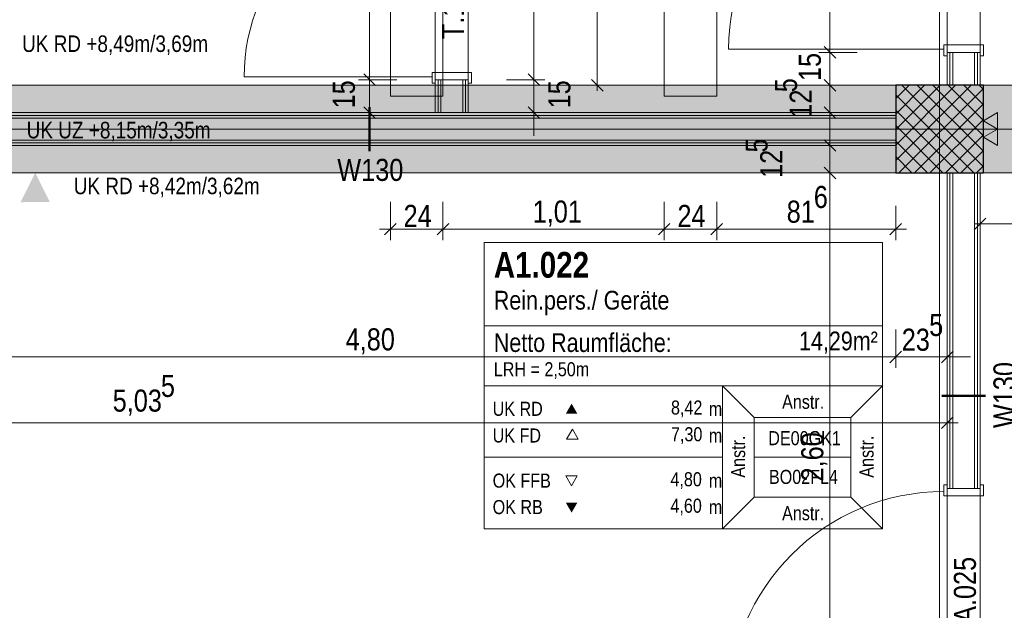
# Model space of a CAD drawing. Extents: x -620 to 3480, y 62 to 1107.
# Tile 56 of 244: x -413 to -324, y 557 to 611. Entities that reach past the tile are written whole.
import ezdxf
from ezdxf.lldxf.tags import DXFTag

# ---------------------------------------------------------------- set-up
doc = ezdxf.new("R2010")
doc.units = 0
doc.layers.get('0').update_dxf_attribs({"lineweight": 35})
for name, color, linetype, lineweight, true_color in [('00 -Bauelemente -Dämmung innen', 7, 'Continuous', 9, 0xff7fe6), ('00 -Bauelemente -Gipskarton', 7, 'Continuous', 9, 0xff7fe6), ('00_Beschriftung UZ', 3, 'Continuous', 13, 0x00ff00), ('30 -33 Aussenwände- 3 Aussenstützen', 7, 'Continuous', 50, 0x0000dd), ('30 -34 Innenwände- 2 nichttragend', 7, 'Continuous', 18, 0xff7fe6), ('30 -34 Innenwände- 4 Türen_Fenster', 9, 'Continuous', 15, 0x808080), ('30 -35 Decken- 1 Konstruktion-Träger- Stahlbeton', 7, 'grob-A06G9GKW8I', 13, 0x33aa00), ('70 -72 Beschriftung- 2 Beschriftung Bauteile', 7, 'Continuous', 9, 0x9999ff), ('70 -75 Raumstempel- 1 Raumstempel', 1, 'Continuous', 50, 0xff0000), ('70 -76 Bemaßung- 2 Allgemein', 9, 'Continuous', 5, 0x808080)]:
    doc.layers.add(name, color=color, linetype=linetype, lineweight=lineweight, true_color=true_color)
for name, color, linetype, lineweight in [('30 -35 Decken- 1 Konstruktion-Träger- Stahl Hohlprofil', 7, 'grob-A06G9GKW8I', 9), ('70 -71 Achsen- 1 Gebäudeachsen', 7, 'STRICHPUNKT2-A06G9GKV8I', 18), ('70 -75 Raumstempel- 3 Wandstempel', 7, 'Continuous', 50), ('Keine', 7, 'Continuous', 9)]:
    doc.layers.add(name, color=color, linetype=linetype, lineweight=lineweight)
doc.layers.add('iwb_Schraffur_Unterzug', color=7, linetype='Continuous', lineweight=5, true_color=0xffffcc, plot=False)
doc.styles.get("Standard").update_dxf_attribs({"font": 'ARIALN.TTF'})
tags = doc.linetypes.add('grob-A06G9GKW8I', pattern=[14, 3, -8, 3]).pattern_tags.tags
tags[8:9] = [DXFTag(74, 4), DXFTag(75, 0), DXFTag(340, '0'), DXFTag(46, 0.0), DXFTag(50, 0.0), DXFTag(44, 0.0), DXFTag(45, 0.0)]
tags[6:7] = [DXFTag(74, 4), DXFTag(75, 0), DXFTag(340, '0'), DXFTag(46, 0.0), DXFTag(50, 0.0), DXFTag(44, 0.0), DXFTag(45, 0.0)]
tags[4:5] = [DXFTag(74, 4), DXFTag(75, 0), DXFTag(340, '0'), DXFTag(46, 0.0), DXFTag(50, 0.0), DXFTag(44, 0.0), DXFTag(45, 0.0)]
tags = doc.linetypes.add('STRICHPUNKT2-A06G9GKV8I', pattern=[12.7, 6.35, -3.175, 0, -3.175]).pattern_tags.tags
tags[10:11] = [DXFTag(74, 4), DXFTag(75, 0), DXFTag(340, '0'), DXFTag(46, 0.0), DXFTag(50, 0.0), DXFTag(44, 0.0), DXFTag(45, 0.0)]
tags[8:9] = [DXFTag(74, 4), DXFTag(75, 0), DXFTag(340, '0'), DXFTag(46, 0.0), DXFTag(50, 0.0), DXFTag(44, 0.0), DXFTag(45, 0.0)]
tags[6:7] = [DXFTag(74, 4), DXFTag(75, 0), DXFTag(340, '0'), DXFTag(46, 0.0), DXFTag(50, 0.0), DXFTag(44, 0.0), DXFTag(45, 0.0)]
tags[4:5] = [DXFTag(74, 4), DXFTag(75, 0), DXFTag(340, '0'), DXFTag(46, 0.0), DXFTag(50, 0.0), DXFTag(44, 0.0), DXFTag(45, 0.0)]

# ---------------------------------------------------------------- blocks, each defined once
blk = doc.blocks.new('Referenz-A06G9GKX8I')
at = {"layer": '00 -Bauelemente -Dämmung innen', "color": 0, "linetype": 'Continuous', "ltscale": 0.13}
for p, q in [((-328.313, 607.957), (-328.313, 604.957)), ((-326.313, 607.957), (-326.313, 604.957)), ((-375.013, 605.457), (-375.013, 602.457)), ((-373.013, 605.457), (-373.013, 602.457)), ((-429.513, 601.957), (-333.513, 601.957)), ((-429.513, 599.957), (-333.513, 599.957)), ((-328.313, 596.957), (-328.313, 568.157)), ((-326.313, 596.957), (-326.313, 568.157))]:
    blk.add_line(p, q, dxfattribs=at)
at = {"layer": '00 -Bauelemente -Gipskarton', "color": 0, "linetype": 'Continuous', "ltscale": 0.13}
for p, q in [((-328.813, 607.957), (-328.813, 604.957)), ((-328.563, 607.957), (-328.563, 604.957)), ((-328.313, 607.957), (-328.313, 604.957)), ((-326.313, 607.957), (-326.313, 604.957)), ((-326.063, 607.957), (-326.063, 604.957)), ((-325.813, 607.957), (-325.813, 604.957)), ((-375.513, 605.457), (-375.513, 602.457)), ((-375.263, 605.457), (-375.263, 602.457)), ((-375.013, 605.457), (-375.013, 602.457)), ((-373.013, 605.457), (-373.013, 602.457)), ((-372.763, 605.457), (-372.763, 602.457)), ((-372.513, 605.457), (-372.513, 602.457)), ((-429.513, 602.457), (-333.513, 602.457)), ((-429.513, 602.207), (-333.513, 602.207)), ((-429.513, 601.957), (-333.513, 601.957)), ((-429.513, 599.957), (-333.513, 599.957)), ((-429.513, 599.707), (-333.513, 599.707)), ((-429.513, 599.457), (-333.513, 599.457)), ((-328.813, 596.957), (-328.813, 568.157)), ((-328.563, 596.957), (-328.563, 568.157)), ((-328.313, 596.957), (-328.313, 568.157)), ((-326.313, 596.957), (-326.313, 568.157)), ((-326.063, 596.957), (-326.063, 568.157)), ((-325.813, 596.957), (-325.813, 568.157))]:
    blk.add_line(p, q, dxfattribs=at)
at = {"layer": '00_Beschriftung UZ', "color": 0, "linetype": 'Continuous', "lineweight": 0, "ltscale": 0.13}
blk.add_solid([(-413.345, 594.287), (-412.013, 596.957), (-410.675, 594.288)], dxfattribs=at)
at = {"layer": '30 -33 Aussenwände- 3 Aussenstützen', "color": 0, "lineweight": 9}
for p, q in [((-333.513, 603.738), (-332.294, 604.957)), ((-333.513, 602.324), (-330.88, 604.957)), ((-333.513, 600.909), (-329.466, 604.957)), ((-333.513, 599.495), (-328.051, 604.957)), ((-333.513, 598.081), (-326.637, 604.957)), ((-333.223, 596.957), (-325.513, 604.667)), ((-332.958, 604.957), (-325.513, 597.513)), ((-331.543, 604.957), (-325.513, 598.927)), ((-330.129, 604.957), (-325.513, 600.341)), ((-328.715, 604.957), (-325.513, 601.755)), ((-327.301, 604.957), (-325.513, 603.17)), ((-325.887, 604.957), (-325.513, 604.584)), ((-333.513, 604.098), (-326.372, 596.957)), ((-331.809, 596.957), (-325.513, 603.253)), ((-333.513, 602.684), (-327.786, 596.957)), ((-330.394, 596.957), (-325.513, 601.838)), ((-329.513, 601.957), (-329.513, 599.957)), ((-333.513, 601.27), (-329.2, 596.957)), ((-330.513, 600.957), (-328.513, 600.957)), ((-328.98, 596.957), (-325.513, 600.424)), ((-333.513, 599.856), (-330.615, 596.957)), ((-333.513, 598.442), (-332.029, 596.957)), ((-327.566, 596.957), (-325.513, 599.01)), ((-326.152, 596.957), (-325.513, 597.596)), ((-333.513, 597.027), (-333.443, 596.957))]:
    blk.add_line(p, q, dxfattribs=at)
at = {"layer": '30 -33 Aussenwände- 3 Aussenstützen', "color": 0, "linetype": 'Continuous', "lineweight": -2, "ltscale": 0.25}
for p, q in [((-325.513, 604.957), (-333.513, 604.957)), ((-333.513, 604.957), (-333.513, 596.957)), ((-325.513, 596.957), (-325.513, 604.957)), ((-333.513, 596.957), (-325.513, 596.957))]:
    blk.add_line(p, q, dxfattribs=at)
at = {"layer": '30 -34 Innenwände- 2 nichttragend', "color": 0, "linetype": 'Continuous', "ltscale": 0.18}
for p, q in [((-328.813, 607.957), (-328.813, 604.957)), ((-328.813, 607.957), (-328.813, 607.637)), ((-325.813, 607.957), (-325.813, 604.957)), ((-325.813, 607.957), (-325.813, 607.637)), ((-375.513, 605.457), (-375.513, 602.457)), ((-375.513, 605.457), (-375.513, 605.137)), ((-372.513, 605.457), (-372.513, 605.137)), ((-372.513, 605.457), (-372.513, 602.457)), ((-328.813, 604.957), (-325.813, 604.957)), ((-429.513, 602.457), (-375.513, 602.457)), ((-372.513, 602.457), (-333.513, 602.457)), ((-333.513, 599.457), (-333.513, 602.457)), ((-429.513, 599.457), (-333.513, 599.457)), ((-328.813, 596.957), (-325.813, 596.957)), ((-328.813, 596.957), (-328.813, 568.157)), ((-325.813, 596.957), (-325.813, 568.157)), ((-328.813, 568.157), (-328.813, 568.477)), ((-325.813, 568.157), (-325.813, 568.477))]:
    blk.add_line(p, q, dxfattribs=at)
at = {"layer": '30 -34 Innenwände- 4 Türen_Fenster', "color": 0, "linetype": 'grob-A06G9GKW8I', "ltscale": 0.15}
for p, q in [((-328.813, 628.157), (-328.813, 607.957)), ((-325.813, 628.157), (-325.813, 607.957)), ((-375.513, 623.157), (-375.513, 605.457)), ((-372.513, 623.157), (-372.513, 605.457)), ((-329.113, 608.237), (-348.753, 608.237)), ((-375.813, 605.737), (-392.953, 605.737)), ((-328.813, 568.157), (-328.813, 547.957)), ((-325.813, 568.157), (-325.813, 547.957))]:
    blk.add_line(p, q, dxfattribs=at)
at = {"layer": '30 -34 Innenwände- 4 Türen_Fenster', "color": 0}
for p, q in [((-329.113, 608.237), (-329.113, 608.637)), ((-329.113, 608.637), (-325.513, 608.637)), ((-329.113, 607.637), (-329.113, 608.237)), ((-325.513, 608.637), (-325.513, 607.637)), ((-328.813, 607.637), (-329.113, 607.637)), ((-325.813, 607.957), (-328.813, 607.957)), ((-328.813, 607.957), (-328.813, 607.637)), ((-325.813, 607.637), (-325.813, 607.957)), ((-325.513, 607.637), (-325.813, 607.637)), ((-375.813, 605.737), (-375.813, 606.137)), ((-375.813, 606.137), (-372.213, 606.137)), ((-375.813, 605.137), (-375.813, 605.737)), ((-372.513, 605.457), (-375.513, 605.457)), ((-375.513, 605.457), (-375.513, 605.137)), ((-372.513, 605.137), (-372.513, 605.457)), ((-372.213, 606.137), (-372.213, 605.137)), ((-375.513, 605.137), (-375.813, 605.137)), ((-372.213, 605.137), (-372.513, 605.137)), ((-328.813, 568.477), (-329.113, 568.477)), ((-329.113, 568.477), (-329.113, 567.877)), ((-329.113, 567.877), (-329.113, 567.477)), ((-328.813, 568.157), (-328.813, 568.477)), ((-325.813, 568.157), (-328.813, 568.157)), ((-325.513, 568.477), (-325.813, 568.477)), ((-325.813, 568.477), (-325.813, 568.157)), ((-325.513, 567.477), (-325.513, 568.477)), ((-329.113, 567.477), (-325.513, 567.477))]:
    blk.add_line(p, q, dxfattribs=at)
at = {"layer": '30 -34 Innenwände- 4 Türen_Fenster', "color": 0, "linetype": 'grob-A06G9GKW8I', "ltscale": 0.15}
for centre, major_axis in [((-329.113, 608.237), (0, 19.64)), ((-375.813, 605.737), (0, 17.14)), ((-329.113, 548.237), (0, 19.64))]:
    blk.add_ellipse(centre, major_axis=major_axis, ratio=1, start_param=0, end_param=1.570796, dxfattribs=at)
at = {"layer": '30 -35 Decken- 1 Konstruktion-Träger- Stahl Hohlprofil', "color": 0, "linetype": 'grob-A06G9GKW8I', "ltscale": 0.13}
for p, q in [((-379.613, 603.957), (-379.613, 762.957)), ((-374.813, 762.957), (-374.813, 603.957)), ((-354.633, 603.957), (-354.633, 762.957)), ((-349.833, 762.957), (-349.833, 603.957)), ((-374.813, 603.957), (-379.613, 603.957)), ((-349.833, 603.957), (-354.633, 603.957))]:
    blk.add_line(p, q, dxfattribs=at)
at = {"layer": '30 -35 Decken- 1 Konstruktion-Träger- Stahlbeton', "color": 0}
for p, q in [((-490.513, 604.957), (-3.513, 604.957)), ((-490.513, 596.957), (-3.513, 596.957))]:
    blk.add_line(p, q, dxfattribs=at)
at = {"layer": '70 -71 Achsen- 1 Gebäudeachsen', "color": 0, "linetype": 'STRICHPUNKT2-A06G9GKV8I', "ltscale": 0.18}
for p, q in [((-329.513, 1075.897), (-329.513, 76.457)), ((-562.014, 600.957), (85.427, 600.957))]:
    blk.add_line(p, q, dxfattribs=at)
at = {"layer": '70 -72 Beschriftung- 2 Beschriftung Bauteile', "color": 0}
for p, q in [((-325.513, 601.707), (-324.214, 602.457)), ((-324.214, 602.457), (-324.214, 600.957)), ((-324.214, 600.957), (-325.513, 601.707)), ((-325.513, 600.207), (-324.214, 600.957)), ((-324.214, 600.957), (-324.214, 599.457)), ((-324.214, 599.457), (-325.513, 600.207))]:
    blk.add_line(p, q, dxfattribs=at)
at = {"layer": '70 -72 Beschriftung- 2 Beschriftung Bauteile', "color": 0, "lineweight": 0}
for points in [[(-324.214, 600.957), (-325.513, 601.707), (-324.214, 602.457)], [(-324.214, 599.457), (-325.513, 600.207), (-324.214, 600.957)]]:
    blk.add_solid(points, dxfattribs=at)
at = {"layer": '70 -75 Raumstempel- 1 Raumstempel', "color": 0, "lineweight": 9}
for p, q in [((-371.046, 590.603), (-371.046, 564.463)), ((-334.722, 590.603), (-371.046, 590.603)), ((-334.722, 564.463), (-334.722, 590.603)), ((-334.722, 583.007), (-371.046, 583.007)), ((-371.046, 577.533), (-349.317, 577.533)), ((-346.434, 574.636), (-349.317, 577.533)), ((-334.722, 577.533), (-349.317, 577.533)), ((-349.317, 577.533), (-349.317, 564.463)), ((-337.605, 574.636), (-334.722, 577.533)), ((-346.434, 567.36), (-346.434, 574.636)), ((-346.434, 574.636), (-337.605, 574.636)), ((-337.605, 567.36), (-337.605, 574.636)), ((-363.008, 573.573), (-363.532, 572.666)), ((-362.485, 572.666), (-363.008, 573.573)), ((-363.532, 572.666), (-362.485, 572.666)), ((-371.046, 570.998), (-349.317, 570.998)), ((-337.605, 570.998), (-346.434, 570.998)), ((-363.08, 568.393), (-363.603, 569.299)), ((-363.603, 569.299), (-362.557, 569.299)), ((-362.557, 569.299), (-363.08, 568.393)), ((-346.434, 567.36), (-349.317, 564.463)), ((-346.434, 567.36), (-337.605, 567.36)), ((-337.605, 567.36), (-334.722, 564.463)), ((-334.722, 564.463), (-371.046, 564.463))]:
    blk.add_line(p, q, dxfattribs=at)
at = {"layer": '70 -75 Raumstempel- 1 Raumstempel', "color": 0, "lineweight": 0}
for points in [[(-362.557, 574.988), (-363.08, 575.894), (-363.603, 574.988)], [(-362.557, 566.857), (-363.08, 565.951), (-363.603, 566.857)]]:
    blk.add_solid(points, dxfattribs=at)
at = {"layer": '70 -75 Raumstempel- 3 Wandstempel', "color": 0, "linetype": 'Continuous', "ltscale": 0.5}
for p, q in [((-381.513, 598.957), (-381.513, 602.957)), ((-325.313, 576.612), (-329.313, 576.612))]:
    blk.add_line(p, q, dxfattribs=at)
at = {"layer": '70 -76 Bemaßung- 2 Allgemein', "color": 0, "linetype": 'Continuous', "ltscale": 0.13}
for p, q in [((-360.734, 606.018), (-360.734, 651.797)), ((-339.513, 609.018), (-339.513, 627.097)), ((-381.513, 606.518), (-381.513, 622.097)), ((-366.513, 606.518), (-366.513, 622.097)), ((-339.513, 606.957), (-339.513, 609.018)), ((-339.513, 608.957), (-339.513, 606.897)), ((-381.513, 606.518), (-381.513, 607.578)), ((-366.513, 606.518), (-366.513, 607.578)), ((-337.013, 607.957), (-340.513, 607.957)), ((-337.013, 607.957), (-340.513, 607.957)), ((-381.513, 604.457), (-381.513, 606.518)), ((-381.513, 604.457), (-381.513, 606.518)), ((-366.513, 604.457), (-366.513, 606.518)), ((-366.513, 604.457), (-366.513, 606.518)), ((-339.513, 606.018), (-339.513, 607.078)), ((-339.513, 606.018), (-339.513, 606.897)), ((-379.013, 605.457), (-382.513, 605.457)), ((-379.013, 605.457), (-382.513, 605.457)), ((-381.513, 602.457), (-381.513, 605.457)), ((-369.013, 605.457), (-365.513, 605.457)), ((-369.013, 605.457), (-365.513, 605.457)), ((-366.513, 602.457), (-366.513, 605.457)), ((-360.204, 604.427), (-361.265, 605.488)), ((-360.734, 604.457), (-360.734, 606.018)), ((-339.513, 603.957), (-339.513, 606.018)), ((-339.513, 603.957), (-339.513, 606.018)), ((-358.485, 604.957), (-359.734, 604.957)), ((-337.013, 604.957), (-340.513, 604.957)), ((-337.013, 604.957), (-340.513, 604.957)), ((-339.513, 602.457), (-339.513, 604.957)), ((-381.513, 603.457), (-381.513, 601.397)), ((-366.513, 603.457), (-366.513, 601.397)), ((-339.513, 603.457), (-339.513, 601.397)), ((-379.013, 602.457), (-382.513, 602.457)), ((-369.013, 602.457), (-365.513, 602.457)), ((-337.013, 602.457), (-340.513, 602.457)), ((-381.513, 601.397), (-381.513, 600.336)), ((-366.513, 601.397), (-366.513, 600.336)), ((-339.513, 600.518), (-339.513, 601.578)), ((-339.513, 601.397), (-339.513, 600.336)), ((-339.513, 598.457), (-339.513, 600.518)), ((-337.013, 599.457), (-340.513, 599.457)), ((-339.513, 596.957), (-339.513, 599.457)), ((-339.513, 597.957), (-339.513, 595.897)), ((-339.513, 597.957), (-339.513, 595.897)), ((-337.013, 596.957), (-340.513, 596.957)), ((-337.013, 596.957), (-340.513, 596.957)), ((-339.513, 595.897), (-339.513, 594.836)), ((-339.513, 546.018), (-339.513, 595.897)), ((-379.613, 594.323), (-379.613, 590.823)), ((-374.813, 594.323), (-374.813, 590.823)), ((-374.813, 594.323), (-374.813, 590.823)), ((-354.633, 594.323), (-354.633, 590.823)), ((-354.633, 594.323), (-354.633, 590.823)), ((-349.833, 594.323), (-349.833, 590.823)), ((-349.833, 594.323), (-349.833, 590.823)), ((-333.513, 593.957), (-333.513, 590.823)), ((-325.813, 594.298), (-325.813, 591.298)), ((-326.344, 591.767), (-325.283, 592.829)), ((-326.313, 592.298), (-324.753, 592.298)), ((-309.874, 592.298), (-324.753, 592.298)), ((-380.613, 591.823), (-378.553, 591.823)), ((-375.874, 591.823), (-378.553, 591.823)), ((-373.813, 591.823), (-375.874, 591.823)), ((-375.813, 591.823), (-373.753, 591.823)), ((-355.694, 591.823), (-373.753, 591.823)), ((-353.633, 591.823), (-355.694, 591.823)), ((-355.633, 591.823), (-353.573, 591.823)), ((-350.894, 591.823), (-353.573, 591.823)), ((-348.833, 591.823), (-350.894, 591.823)), ((-350.833, 591.823), (-348.773, 591.823)), ((-334.574, 591.823), (-348.773, 591.823)), ((-332.513, 591.823), (-334.574, 591.823)), ((-333.513, 582.657), (-333.513, 579.157)), ((-333.513, 582.657), (-333.513, 579.157)), ((-328.813, 582.657), (-328.813, 579.157)), ((-334.574, 580.157), (-428.453, 580.157)), ((-334.574, 580.157), (-335.634, 580.157)), ((-332.513, 580.157), (-334.574, 580.157)), ((-332.513, 580.157), (-334.574, 580.157)), ((-328.813, 580.157), (-333.513, 580.157)), ((-329.813, 580.157), (-327.753, 580.157)), ((-327.753, 580.157), (-326.692, 580.157)), ((-328.813, 576.657), (-328.813, 573.157)), ((-329.874, 574.157), (-428.453, 574.157)), ((-327.813, 574.157), (-329.874, 574.157))]:
    blk.add_line(p, q, dxfattribs=at)
at = {"layer": '70 -76 Bemaßung- 2 Allgemein', "color": 0, "linetype": 'Continuous', "lineweight": 20, "ltscale": 0.2}
for p, q in [((-340.044, 608.488), (-338.983, 607.427)), ((-338.983, 607.427), (-340.044, 608.488)), ((-380.983, 604.927), (-382.044, 605.988)), ((-380.983, 604.927), (-382.044, 605.988)), ((-365.983, 604.927), (-367.044, 605.988)), ((-365.983, 604.927), (-367.044, 605.988)), ((-338.983, 604.427), (-340.044, 605.488)), ((-338.983, 604.427), (-340.044, 605.488)), ((-382.044, 602.988), (-380.983, 601.927)), ((-367.044, 602.988), (-365.983, 601.927)), ((-340.044, 602.988), (-338.983, 601.927)), ((-338.983, 598.927), (-340.044, 599.988)), ((-340.044, 597.488), (-338.983, 596.427)), ((-340.044, 597.488), (-338.983, 596.427)), ((-380.144, 591.293), (-379.083, 592.354)), ((-374.283, 592.354), (-375.344, 591.293)), ((-375.344, 591.293), (-374.283, 592.354)), ((-354.103, 592.354), (-355.164, 591.293)), ((-355.164, 591.293), (-354.103, 592.354)), ((-350.364, 591.293), (-349.303, 592.354)), ((-349.303, 592.354), (-350.364, 591.293)), ((-332.983, 592.354), (-334.044, 591.293)), ((-332.983, 580.688), (-334.044, 579.627)), ((-332.983, 580.688), (-334.044, 579.627)), ((-329.344, 579.627), (-328.283, 580.688)), ((-328.283, 574.688), (-329.344, 573.627))]:
    blk.add_line(p, q, dxfattribs=at)
at = {"layer": '00_Beschriftung UZ', "color": 0, "linetype": 'ByBlock', "lineweight": 5, "ltscale": 0.13, "char_height": 1.51033, "attachment_point": 1}
for s, insert in [('{\\fArial Narrow;UK RD +8,49m/3,69m}', (-413.212, 609.507)), ('{\\fArial Narrow;UK UZ +8,15m/3,35m}', (-412.795, 601.62))]:
    blk.add_mtext(s, dxfattribs=dict(at, insert=insert))
at = {"layer": '00_Beschriftung UZ', "color": 0, "linetype": 'Continuous', "lineweight": 5, "ltscale": 0.13, "insert": (-408.501, 596.521), "char_height": 1.51033, "attachment_point": 1}
blk.add_mtext('{\\fArial Narrow;UK RD +8,42m/3,62m}', dxfattribs=at)
at = {"layer": '70 -75 Raumstempel- 1 Raumstempel', "color": 0, "linetype": 'Continuous', "ltscale": 0.5, "attachment_point": 1}
for s, insert, char_height, rotation in [('{\\fArial Narrow|b1|i0;A1.022}', (-370.179, 589.745), 2.3536, 0), ('{\\fArial Narrow;Rein.pers./ Geräte}', (-370.179, 586.195), 1.71171, 0), ('{\\fArial Narrow;Netto Raumfläche:}', (-370.179, 582.328), 1.71171, 0), ('{\\fArial Narrow;14,29m²}', (-342.334, 582.479), 1.71171, 0), ('{\\fArial Narrow;LRH = 2,50m}', (-370.179, 579.68), 1.28378, 0), ('{\\fArial Narrow;Anstr.}', (-343.878, 576.71), 1.28378, 0), ('{\\fArial Narrow;UK RD}', (-370.281, 576.068), 1.28378, 0), ('{\\fArial Narrow;8,42}', (-354.011, 576.183), 1.28378, 0), ('{\\fArial Narrow;m}', (-350.56, 576.057), 1.28378, 0), ('{\\fArial Narrow;UK FD}', (-370.281, 573.634), 1.28378, 0), ('{\\fArial Narrow;7,30}', (-354.011, 573.749), 1.28378, 0), ('{\\fArial Narrow;m}', (-350.56, 573.624), 1.28378, 0), ('{\\fArial Narrow;Anstr.}', (-348.53, 569.139), 1.28378, 90), ('{\\fArial Narrow;DE00GK1}', (-345.135, 573.391), 1.28378, 0), ('{\\fArial Narrow;Anstr.}', (-336.818, 569.139), 1.28378, 90), ('{\\fArial Narrow;OK FFB}', (-370.281, 569.514), 1.28378, 0), ('{\\fArial Narrow;4,80}', (-354.062, 569.64), 1.28378, 0), ('{\\fArial Narrow;BO02FL4}', (-345.075, 569.855), 1.28378, 0), ('{\\fArial Narrow;m}', (-350.56, 569.514), 1.28378, 0), ('{\\fArial Narrow;OK RB}', (-370.281, 567.1), 1.28378, 0), ('{\\fArial Narrow;4,60}', (-354.062, 567.226), 1.28378, 0), ('{\\fArial Narrow;m}', (-350.56, 567.1), 1.28378, 0), ('{\\fArial Narrow;Anstr.}', (-343.878, 566.542), 1.28378, 0)]:
    blk.add_mtext(s, dxfattribs=dict(at, insert=insert, char_height=char_height, rotation=rotation))
at = {"layer": '70 -75 Raumstempel- 3 Wandstempel', "color": 0, "linetype": 'Continuous', "ltscale": 0.5, "insert": (-384.455, 598.241), "char_height": 2.01377, "attachment_point": 1}
blk.add_mtext('{\\fArial Narrow;W130}', dxfattribs=at)
at = {"layer": '70 -75 Raumstempel- 3 Wandstempel', "color": 0, "linetype": 'Continuous', "ltscale": 0.5, "insert": (-324.597, 573.67), "char_height": 2.01377, "attachment_point": 1, "rotation": 90}
blk.add_mtext('{\\fArial Narrow;W130}', dxfattribs=at)
at = {"layer": '70 -76 Bemaßung- 2 Allgemein', "color": 0, "linetype": 'Continuous', "ltscale": 0.13, "char_height": 2.01377, "attachment_point": 1, "rotation": 90}
for s, insert in [('{\\fArial Narrow;15}', (-342.355, 605.345)), ('{\\fArial Narrow;15}', (-384.864, 602.845)), ('{\\fArial Narrow;15}', (-365.208, 602.845)), ('{\\fArial Narrow;5}', (-344.524, 604.32)), ('{\\fArial Narrow;12}', (-343.182, 602)), ('{\\fArial Narrow;5}', (-347.215, 598.82)), ('{\\fArial Narrow;12}', (-345.873, 596.5)), ('{\\fArial Narrow;2,60}', (-342.129, 568.798))]:
    blk.add_mtext(s, dxfattribs=dict(at, insert=insert))
at = {"layer": '70 -76 Bemaßung- 2 Allgemein', "color": 0, "linetype": 'Continuous', "ltscale": 0.13, "char_height": 2.01377, "attachment_point": 1}
for s, insert in [('{\\fArial Narrow;6}', (-340.983, 595.77)), ('{\\fArial Narrow;24}', (-378.406, 594.041)), ('{\\fArial Narrow;1,01}', (-366.63, 594.439)), ('{\\fArial Narrow;24}', (-353.426, 594.041)), ('{\\fArial Narrow;81}', (-343.457, 594.427)), ('{\\fArial Narrow;5}', (-330.459, 584.085)), ('{\\fArial Narrow;4,80}', (-383.692, 582.773)), ('{\\fArial Narrow;23}', (-332.961, 582.743)), ('{\\fArial Narrow;5}', (-400.547, 578.525)), ('{\\fArial Narrow;5,03}', (-404.945, 577.183))]:
    blk.add_mtext(s, dxfattribs=dict(at, insert=insert))
at = {"layer": 'Keine', "color": 0, "linetype": 'Continuous', "ltscale": 0.13, "char_height": 2.01377, "attachment_point": 1, "rotation": 90}
for s, insert in [('{\\fArial Narrow;T.1.A.021}', (-374.909, 609.159)), ('{\\fArial Narrow;T.1.A.025}', (-328.209, 551.91))]:
    blk.add_mtext(s, dxfattribs=dict(at, insert=insert))
blk = doc.blocks.new('Referenz-A06G9GKZ8I')
at = {"layer": 'iwb_Schraffur_Unterzug', "linetype": 'Continuous', "ltscale": 0.13}
for points in [[(-562.014, 604.957), (-3.513, 604.957), (-562.014, 600.407)], [(-562.014, 600.407), (-3.513, 604.957), (-3.513, 596.957)], [(-562.014, 600.407), (-3.513, 596.957), (-562.014, 596.957)]]:
    blk.add_solid(points, dxfattribs=at)

msp = doc.modelspace()

# ---------------------------------------------------------------- block references
at = {"color": 8, "lineweight": 25, "ltscale": 0.25, "true_color": 0x808080}
for name in ['Referenz-A06G9GKX8I', 'Referenz-A06G9GKZ8I']:
    msp.add_blockref(name, (0, 0), dxfattribs=at)

doc.saveas('drawing.dxf')
